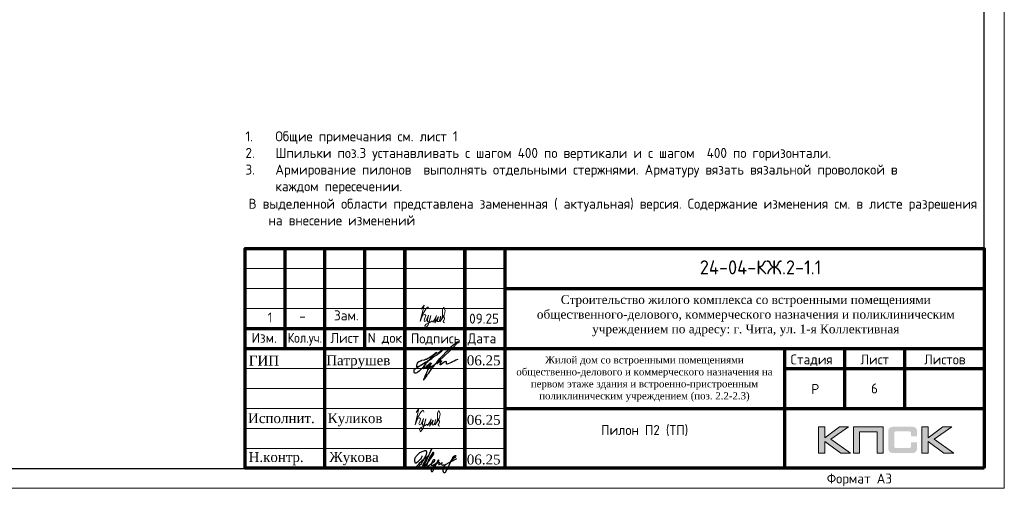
# Model space of a CAD drawing. Header units: millimetres. Extents: x 376598 to 1249954, y -318491 to -22134.
# Tile 93 of 256: x 590355 to 614996, y -317679 to -305947. Entities that reach past the tile are written whole.
import ezdxf
from ezdxf.enums import TextEntityAlignment as Align

# ---------------------------------------------------------------- set-up
doc = ezdxf.new("R2010")
doc.units = ezdxf.units.MM
for name, color, linetype in [('PDF _S_NET_PROFILE_AXIS', 7, 'Continuous'), ('PDF7_Text', 7, 'Continuous'), ('PDF8_Text', 7, 'Continuous'), ('Рамка печать', 7, 'Continuous'), ('ТОЛСТЫЕ_ОСНОВНЫЕ', 6, 'Continuous')]:
    doc.layers.add(name, color=color, linetype=linetype)
for name, color, linetype, lineweight in [('Выноски', 20, 'Continuous', 20), ('Каркасы ригель', 3, 'Continuous', 0), ('размер', 1, 'Continuous', 25), ('Рамка', 7, 'Continuous', 70), ('Текст', 7, 'Continuous', 25), ('ТОНКИЕ', 7, 'Continuous', 9)]:
    doc.layers.add(name, color=color, linetype=linetype, lineweight=lineweight)
doc.styles.add('GOST-2.304_Type-B', font='GOST_Common.ttf')
doc.styles.add('PDF Times New Roman', font='times.ttf')
doc.styles.add('style1', font='GOST_Common.ttf', dxfattribs={"height": 500})
doc.styles.add('ГОСТ', font='GOST_Common.ttf')

# ---------------------------------------------------------------- blocks, each defined once
blk = doc.blocks.new('*U56')
at = {"layer": 'ТОЛСТЫЕ_ОСНОВНЫЕ', "color": 6}
blk.add_lwpolyline([(20, 5), (415, 5), (415, 292), (20, 292)], close=True, dxfattribs=at)
at = {"layer": 'ТОНКИЕ'}
blk.add_lwpolyline([(0, 0), (420, 0), (420, 297), (0, 297)], close=True, dxfattribs=at)
at = {"layer": 'Текст', "style": 'style1'}
blk.add_text('Формат А3', height=2.5, dxfattribs=at).set_placement((375.57, 1.2))
blk = doc.blocks.new('11')
at = {"layer": 'Выноски'}
for p, q in [((47962, 66737), (47989, 66781)), ((47989, 66781), (48016, 66806)), ((48016, 66806), (48038, 66823)), ((48038, 66823), (48060, 66786)), ((48060, 66786), (48058, 66769)), ((47885, 66608), (47944, 66700)), ((47944, 66700), (47962, 66737))]:
    blk.add_line(p, q, dxfattribs=at)
blk.add_lwpolyline([(47863, 66761), (47937, 66865), (47843, 66458), (47885, 66564), (47905, 66616), (47954, 66628), (47979, 66606), (47957, 66539), (47937, 66487), (47947, 66458), (47991, 66470), (48051, 66611), (48041, 66569), (48023, 66505), (48023, 66448), (48065, 66448), (48090, 66529), (48110, 66608), (48043, 66369), (47972, 66275), (47954, 66344), (47991, 66389), (48078, 66431), (48142, 66470), (48154, 66441), (48204, 66512), (48246, 66606), (48209, 66455), (48204, 66418), (48295, 66574), (48265, 66463), (48265, 66455), (48312, 66453), (48342, 66529), (48347, 66584), (48337, 66465), (48349, 66453), (48401, 66569), (48443, 66616), (48461, 66678), (48466, 66727), (48436, 66811), (48399, 66754), (48399, 66618), (48389, 66549), (48374, 66507), (48416, 66564), (48441, 66576), (48451, 66524), (48433, 66482), (48419, 66453), (48424, 66428), (48458, 66421)], dxfattribs=at)
blk = doc.blocks.new('яяя')
at = {"lineweight": 30}
for points in [[(345424, 110432), (345425, 110410), (345424, 110397), (345417, 110379), (345406, 110350), (345390, 110319), (345357, 110275), (345310, 110221), (345265, 110176), (345198, 110110), (345161, 110077), (345133, 110066), (345116, 110066), (345102, 110075), (345090, 110091), (345082, 110115), (345074, 110146), (345066, 110182), (345064, 110206), (345067, 110234), (345077, 110278), (345095, 110320), (345114, 110361), (345134, 110395), (345159, 110428), (345195, 110469), (345228, 110506), (345284, 110560), (345331, 110595), (345379, 110625), (345435, 110648), (345486, 110670), (345532, 110686), (345573, 110696), (345605, 110698), (345621, 110695), (345635, 110687), (345648, 110671), (345656, 110649), (345659, 110625), (345659, 110583), (345656, 110553), (345647, 110523), (345635, 110489), (345387, 110033), (345349, 109985), (345311, 109948), (345247, 109889), (345209, 109858), (345192, 109844), (345180, 109837), (345157, 109833), (345150, 109835), (345140, 109842), (345135, 109856), (345138, 109881), (345148, 109892), (345183, 109930), (345267, 110024), (345343, 110105), (345455, 110213), (345617, 110343), (345775, 110456), (345811, 110526), (345838, 110607), (345890, 110740), (345902, 110771), (345698, 110295), (345672, 110226), (345626, 110132), (345572, 110032), (345518, 109953), (345481, 109918), (345497, 110001), (345567, 110147), (345655, 110301), (345760, 110442)], [(345481, 109918), (345476, 109896), (345475, 109874), (345485, 109861), (345506, 109866), (345539, 109891), (345632, 109983), (345968, 110450), (346022, 110527), (346029, 110560), (346027, 110579), (346026, 110590), (346010, 110605), (345993, 110609), (345975, 110601), (345962, 110584), (345954, 110562), (345857, 110421), (345783, 110292), (345741, 110183), (345701, 110079), (345665, 109985), (345660, 109952), (345666, 109929), (345669, 109915), (345682, 109910), (345702, 109914), (345735, 109941), (345846, 110007), (346065, 110160), (346075, 110193), (346070, 110217), (346066, 110236), (346052, 110241), (346030, 110241), (346007, 110228), (345978, 110203), (345960, 110164), (345892, 110010), (345895, 109986), (345904, 109966), (345925, 109964), (345969, 109968), (346045, 110000), (346218, 110114), (346261, 110154), (346280, 110184), (346282, 110210), (346278, 110225), (346263, 110229), (346241, 110222), (346220, 110198), (346162, 110049), (345989, 109904), (345932, 109849), (345906, 109805), (345891, 109739), (345890, 109690), (345899, 109652), (345924, 109647), (345956, 109655), (345980, 109674), (346058, 109838), (346158, 110046), (346261, 110098), (346314, 110120), (346292, 110079), (346269, 110036), (346261, 110008), (346267, 109998), (346293, 109998), (346363, 110039), (346445, 110095), (346421, 110068), (346414, 110040), (346407, 110011), (346416, 109990), (346466, 109972), (346509, 109977), (346574, 109984), (347172, 110293)], [(346586, 109971), (346543, 109917), (346509, 109873), (346489, 109825), (346475, 109767), (346472, 109710), (346478, 109675), (346485, 109641), (346501, 109621), (346517, 109602), (346542, 109589), (346568, 109592), (346605, 109620), (346680, 109731), (346736, 109842), (346865, 110115), (346962, 110290), (346969, 110318), (346979, 110360), (347013, 110403), (347056, 110434), (347091, 110450), (347109, 110450), (347121, 110434), (347115, 110405), (347072, 110355), (347012, 110307), (346924, 110222)]]:
    blk.add_lwpolyline(points, dxfattribs=at)
blk = doc.blocks.new('штамп кж1.1')
at = {"layer": 'Рамка печать', "lineweight": 20}
h = blk.add_hatch(color=0, dxfattribs=at)
h.paths.add_polyline_path([(419458, -85094), (419234, -85094), (418867, -85370), (418867, -85094), (418712, -85094), (418712, -85757), (418867, -85757), (418867, -85466), (419264, -85757), (419512, -85757), (419019, -85406)])
h.paths.add_polyline_path([(419737, -85219), (420175, -85219), (420175, -85757), (420329, -85757), (420329, -85094), (420165, -85094), (419583, -85094), (419583, -85251), (419583, -85757), (419737, -85757)])
h.paths.add_polyline_path([(421451, -85091), (421295, -85091), (421295, -85754), (421451, -85754), (421451, -85462), (421847, -85754), (422095, -85754), (421602, -85403), (422041, -85091), (421818, -85091), (421451, -85367)])
blk.add_hatch(color=204, dxfattribs=at).paths.add_polyline_path([(421166, -85165), (421164, -85157), (421161, -85151), (421158, -85145), (421154, -85139), (421151, -85134), (421147, -85129), (421143, -85124), (421139, -85120), (421133, -85117), (421128, -85113), (421122, -85109), (421115, -85107), (421108, -85104), (421100, -85101), (421093, -85099), (421075, -85096), (421056, -85093), (421035, -85092), (421012, -85091), (420617, -85091), (420594, -85092), (420573, -85093), (420553, -85096), (420536, -85099), (420528, -85102), (420521, -85104), (420514, -85107), (420508, -85110), (420502, -85113), (420496, -85117), (420491, -85120), (420486, -85124), (420482, -85129), (420478, -85134), (420474, -85139), (420471, -85145), (420468, -85151), (420466, -85158), (420463, -85165), (420461, -85172), (420457, -85188), (420455, -85206), (420453, -85226), (420453, -85248), (420453, -85596), (420453, -85618), (420455, -85638), (420457, -85656), (420461, -85673), (420463, -85680), (420466, -85687), (420468, -85694), (420471, -85700), (420474, -85705), (420478, -85711), (420482, -85716), (420486, -85720), (420491, -85725), (420496, -85728), (420502, -85731), (420508, -85735), (420514, -85738), (420521, -85740), (420528, -85743), (420536, -85745), (420553, -85749), (420573, -85751), (420594, -85753), (420617, -85754), (421012, -85754), (421035, -85753), (421056, -85752), (421075, -85749), (421092, -85746), (421100, -85743), (421108, -85741), (421115, -85738), (421122, -85735), (421128, -85732), (421133, -85728), (421139, -85725), (421143, -85720), (421147, -85716), (421151, -85711), (421154, -85706), (421158, -85700), (421161, -85694), (421164, -85688), (421166, -85680), (421169, -85673), (421172, -85656), (421175, -85639), (421176, -85618), (421177, -85596), (421177, -85487), (421022, -85487), (421022, -85576), (421022, -85582), (421021, -85588), (421020, -85594), (421019, -85599), (421017, -85604), (421015, -85608), (421012, -85612), (421008, -85616), (421005, -85619), (421001, -85622), (420996, -85624), (420991, -85626), (420987, -85627), (420981, -85628), (420974, -85628), (420968, -85629), (420649, -85629), (420644, -85628), (420639, -85628), (420635, -85626), (420631, -85624), (420627, -85621), (420624, -85618), (420620, -85615), (420617, -85611), (420615, -85607), (420613, -85603), (420611, -85598), (420609, -85593), (420607, -85584), (420607, -85574), (420607, -85256), (420607, -85250), (420607, -85245), (420609, -85240), (420610, -85235), (420611, -85231), (420613, -85228), (420616, -85225), (420619, -85221), (420622, -85218), (420626, -85216), (420630, -85214), (420634, -85212), (420639, -85211), (420643, -85210), (420649, -85210), (420654, -85210), (420968, -85210), (420974, -85210), (420981, -85210), (420986, -85212), (420991, -85213), (420996, -85215), (421000, -85217), (421004, -85220), (421008, -85223), (421011, -85227), (421014, -85231), (421017, -85235), (421019, -85240), (421020, -85245), (421021, -85250), (421022, -85257), (421022, -85263), (421022, -85336), (421177, -85336), (421177, -85248), (421176, -85226), (421175, -85206), (421172, -85188), (421168, -85172)])
at = {"layer": 'PDF _S_NET_PROFILE_AXIS', "lineweight": 30, "elevation": 0}
blk.add_lwpolyline([(409123, -83320), (409140, -83299), (409161, -83282), (409174, -83265), (409208, -83231), (409216, -83227), (409221, -83219), (409229, -83214), (409238, -83206), (409259, -83189), (409276, -83176), (409288, -83172), (409297, -83172), (409297, -83176), (409293, -83185), (409280, -83198), (409191, -83274), (409174, -83282), (409157, -83299), (409106, -83329), (409085, -83341), (409060, -83358), (409055, -83363), (409051, -83363), (409060, -83358), (409072, -83350), (409077, -83350), (409081, -83346), (409077, -83350), (409072, -83354), (409064, -83358), (409047, -83371), (409030, -83380), (409013, -83397), (408971, -83426), (408933, -83460), (408890, -83502), (408878, -83515), (408873, -83524), (408865, -83528), (408857, -83540), (408840, -83562), (408827, -83583), (408818, -83600), (408797, -83625), (408772, -83646), (408717, -83701), (408683, -83727), (408666, -83735), (408653, -83744), (408628, -83752), (408603, -83752), (408594, -83744), (408590, -83731), (408586, -83706), (408586, -83680), (408590, -83667), (408598, -83655), (408611, -83642), (408636, -83629), (408645, -83621), (408662, -83612), (408683, -83600), (408696, -83595), (408708, -83583), (408725, -83574), (408742, -83562), (408785, -83536), (408831, -83507), (408873, -83481), (408912, -83456), (408928, -83443), (408941, -83435), (408954, -83430), (408962, -83422), (408962, -83426), (408954, -83430), (408950, -83435), (408937, -83443), (408920, -83456), (408882, -83477), (408797, -83532), (408755, -83557), (408721, -83574), (408708, -83583), (408696, -83587), (408687, -83591), (408679, -83591), (408666, -83595), (408658, -83591), (408653, -83587), (408653, -83570), (408658, -83557), (408658, -83545), (408662, -83528), (408674, -83502), (408691, -83477), (408700, -83468), (408704, -83460), (408717, -83456), (408751, -83439), (408763, -83439), (408772, -83435), (408785, -83430), (408848, -83418), (408873, -83405), (408895, -83397), (408933, -83380), (408954, -83371), (408975, -83358), (408992, -83346), (409005, -83333), (409039, -83308), (409064, -83295), (409077, -83286), (409094, -83274), (409127, -83244), (409144, -83231), (409153, -83223), (409157, -83223), (409149, -83240), (409123, -83265), (409111, -83274), (409077, -83299), (409064, -83308), (409051, -83320), (409026, -83350), (409013, -83363), (409009, -83371), (408992, -83392), (408979, -83401), (408967, -83418), (408962, -83422), (408962, -83426), (408958, -83430), (408950, -83435), (408937, -83447), (408916, -83473), (408903, -83485), (408890, -83502), (408882, -83515), (408873, -83524), (408869, -83528), (408873, -83524), (408878, -83524), (408873, -83528), (408865, -83549), (408857, -83553), (408852, -83562), (408848, -83566), (408823, -83617), (408823, -83629), (408818, -83638), (408823, -83642), (408827, -83642), (408840, -83629), (408852, -83621), (408907, -83566), (408941, -83540), (408954, -83528), (408967, -83524), (408971, -83515), (408984, -83502), (408988, -83494), (408996, -83494), (408996, -83498), (408979, -83515), (408962, -83536), (408937, -83557), (408924, -83566), (408912, -83579), (408907, -83579), (408899, -83583), (408895, -83591), (408895, -83612), (408899, -83617), (408907, -83617), (408920, -83608), (408937, -83591), (408945, -83579), (408954, -83570), (408979, -83540), (408996, -83524), (409005, -83511), (409017, -83507), (409022, -83502), (409026, -83502), (409013, -83515), (409005, -83528), (408992, -83536), (408971, -83562), (408954, -83583), (408945, -83591), (408941, -83600), (408937, -83612), (408937, -83625), (408941, -83629), (408954, -83634), (408958, -83629), (408967, -83612), (408979, -83600), (409000, -83583), (409009, -83574), (409022, -83574), (409026, -83583), (409026, -83608), (409030, -83608), (409039, -83604), (409051, -83595), (409077, -83570), (409085, -83557), (409089, -83553), (409089, -83549), (409085, -83549), (409081, -83553), (409072, -83557), (409047, -83574), (409017, -83595), (408979, -83621), (408971, -83625), (408958, -83629), (408950, -83638), (408933, -83663), (408924, -83684), (408903, -83722), (408886, -83765), (408865, -83811), (408848, -83862), (408840, -83883), (408827, -83909), (408827, -83921), (408831, -83921), (408835, -83917), (408840, -83909), (408848, -83896), (408852, -83888), (408861, -83875), (408886, -83841), (408903, -83816), (408924, -83782), (408954, -83748), (408984, -83706), (409043, -83625), (409077, -83583), (409106, -83545), (409132, -83511), (409157, -83481), (409174, -83456), (409195, -83430), (409229, -83388), (409263, -83350), (409305, -83308), (409394, -83214), (409441, -83172), (409479, -83130), (409517, -83092), (409551, -83062), (409580, -83037), (409606, -83016), (409627, -82999), (409644, -82986), (409657, -82977), (409665, -82969), (409674, -82969), (409674, -82965), (409682, -82960), (409682, -82982), (409674, -82994), (409665, -83003), (409661, -83011), (409563, -83109), (409538, -83138), (409504, -83168), (409318, -83354), (409242, -83422), (409187, -83477), (409178, -83490), (409170, -83498), (409161, -83502), (409157, -83507), (409157, -83511), (409161, -83511), (409170, -83507), (409182, -83494), (409212, -83477), (409225, -83464), (409238, -83460), (409246, -83452), (409263, -83443), (409276, -83443), (409276, -83452), (409267, -83468), (409259, -83481), (409242, -83502), (409238, -83515), (409233, -83524), (409229, -83528), (409229, -83532), (409238, -83540), (409242, -83536), (409246, -83536), (409254, -83532), (409267, -83524), (409318, -83485), (409356, -83460), (409381, -83452), (409386, -83452), (409390, -83456), (409390, -83494), (409394, -83507), (409398, -83515), (409407, -83519), (409415, -83515), (409424, -83515), (409449, -83507), (409492, -83490), (409521, -83477), (409551, -83460), (409593, -83443), (409635, -83422), (409690, -83397)], dxfattribs=at)
at = {"layer": 'Рамка', "color": 7}
for p, q in [((405358, -83134), (405358, -80634)), ((407358, -83134), (407358, -80634)), ((410858, -81634), (422858, -81634)), ((404358, -82634), (410858, -82634)), ((404358, -83134), (422858, -83134)), ((419358, -83134), (419358, -84634)), ((420858, -83134), (420858, -84634)), ((417858, -83634), (422858, -83634)), ((417858, -83634), (422858, -83634)), ((410858, -84634), (422858, -84634))]:
    blk.add_line(p, q, dxfattribs=at)
at = {"layer": 'Рамка'}
for p, q in [((406358, -86134), (406358, -80634)), ((408358, -86134), (408358, -80634)), ((408358, -80634), (408358, -86134)), ((409858, -80634), (409858, -86134)), ((409858, -86134), (409858, -80634)), ((410858, -80634), (410858, -86134)), ((417858, -83134), (417858, -86134))]:
    blk.add_line(p, q, dxfattribs=at)
at = {"layer": 'Рамка', "color": 7, "lineweight": 15}
for p, q in [((404358, -81134), (410858, -81134)), ((404358, -81634), (410858, -81634)), ((404358, -82134), (410858, -82134)), ((404358, -83634), (410858, -83634)), ((404358, -84134), (410858, -84134)), ((404358, -84634), (410858, -84634)), ((404358, -85134), (410858, -85134)), ((404358, -85634), (410858, -85634))]:
    blk.add_line(p, q, dxfattribs=at)
at = {"layer": 'Рамка'}
blk.add_lwpolyline([(422858, -86134), (404358, -86134), (404358, -80634), (422858, -80634)], close=True, dxfattribs=at)
at = {"layer": 'Рамка печать', "color": 0, "lineweight": 20}
for points in [[(418712, -85757), (418712, -85094), (418867, -85094), (418867, -85370), (419234, -85094), (419458, -85094), (419019, -85406), (419512, -85757), (419264, -85757), (418867, -85466), (418867, -85757), (418712, -85757)], [(419737, -85757), (419737, -85219), (420175, -85219), (420175, -85757), (420329, -85757), (420329, -85094), (420165, -85094), (419583, -85094), (419583, -85251), (419583, -85757), (419737, -85757)], [(421295, -85754), (421295, -85091), (421451, -85091), (421451, -85367), (421818, -85091), (422041, -85091), (421602, -85403), (422095, -85754), (421847, -85754), (421451, -85462), (421451, -85754), (421295, -85754)]]:
    blk.add_lwpolyline(points, close=True, dxfattribs=at)
at = {"color": 2, "lineweight": 60, "xscale": 0.5, "yscale": 0.5, "zscale": 0.5}
blk.add_blockref('яяя', (236070, -141038), dxfattribs=at)
at = {"layer": 'Выноски', "color": 0}
blk.add_blockref('11', (360773, -151499), dxfattribs=at)
at = {"layer": 'PDF7_Text', "char_height": 248, "attachment_point": 7, "style": 'PDF Times New Roman'}
for s, insert in [('06.25', (409908, -83561)), ('Патрушев', (406387, -83634)), ('06.25', (409908, -85050)), ('Жукова', (406466, -86056)), ('06.25', (409908, -86042))]:
    blk.add_mtext(s, dxfattribs=dict(at, insert=insert))
at = {"layer": 'PDF7_Text', "insert": (410912, -84467), "char_height": 180, "width": 6881.02, "attachment_point": 7, "style": 'PDF Times New Roman'}
blk.add_mtext('\\pxqc;Жилой дом со встроенными помещениями общественно-делового и коммерческого назначения на первом этаже здания и встроенно-пристроенным поликлиническим учреждением (поз. 2.2-2.3)', dxfattribs=at)
at = {"layer": 'PDF7_Text', "insert": (406426, -85084), "char_height": 247.95, "attachment_point": 7, "style": 'PDF Times New Roman'}
blk.add_mtext_dynamic_manual_height_columns('{\\C256;Куликов}', width=2000, gutter_width=1250, heights=[0], dxfattribs=at)
at = {"layer": 'PDF8_Text', "char_height": 248, "attachment_point": 7, "style": 'PDF Times New Roman'}
for s, insert in [('ГИП', (404451, -83561)), ('Исполнит.', (404432, -85007)), ('Н.контр.', (404445, -86056))]:
    blk.add_mtext(s, dxfattribs=dict(at, insert=insert))
at = {"layer": 'Текст', "color": 7, "style": 'ГОСТ'}
blk.add_text('24-04-КЖ.2-1.1', height=350, dxfattribs=at).set_placement((417259, -81103), align=Align.MIDDLE_CENTER)
for s, p in [('Изм.', (404522, -82993)), ('Лист', (406493, -82996)), ('N док.', (407423, -82993)), ('Подпись', (408507, -83008)), ('Дата', (409929, -83008)), ('Стадия', (418009, -83534)), ('Лист', (419758, -83534)), ('Листов', (421350, -83534)), ('Р', (418530, -84272))]:
    blk.add_text(s, height=250, dxfattribs=at).set_placement(p)
at = {"layer": 'Текст', "color": 7, "style": 'ГОСТ', "width": 0.9}
blk.add_text('Кол.уч.', height=250, dxfattribs=at).set_placement((405423, -82992))
at = {"layer": 'Текст', "color": 7, "insert": (411117, -81801), "char_height": 220, "attachment_point": 1, "style": 'ГОСТ'}
blk.add_mtext_dynamic_manual_height_columns('\\pxqc;{\\fTimes New Roman|b0|i0|c204|p18;\\C256;Строительство жилого комплекса со встроенными помещениями общественного-делового, коммерческого назначения и поликлиническим учреждением по адресу: г. Чита, ул. 1-я Коллективная}', width=11543.07, gutter_width=12.5, heights=[0], dxfattribs=at)
blk = doc.blocks.new('*T577')
at = {"layer": 'Каркасы ригель', "color": 0, "linetype": 'ByBlock', "lineweight": -2, "transparency": 16777216}
for p, q in [((0, 0), (1500, 0)), ((0, -1000), (1500, -1000))]:
    blk.add_line(p, q, dxfattribs=at)
at = {"layer": 'Каркасы ригель', "color": 0, "linetype": 'ByBlock', "lineweight": 50, "transparency": 16777216}
for p, q in [((0, 0), (0, -1000)), ((1500, 0), (1500, -1000))]:
    blk.add_line(p, q, dxfattribs=at)
at = {"layer": 'Каркасы ригель', "color": 0, "linetype": 'Continuous', "lineweight": 0, "transparency": 16777216, "insert": (750, -500), "char_height": 250, "width": 1000, "attachment_point": 5, "style": 'ГОСТ'}
blk.add_mtext('6', dxfattribs=at)

msp = doc.modelspace()

# ---------------------------------------------------------------- block references
at = {"xscale": 100, "yscale": 100, "zscale": 100}
msp.add_blockref('*U56', (572995.7, -317678.9), dxfattribs=at)
msp.add_blockref('*T577', (610995.7, -314678.9))
at = {"layer": 'Выноски'}
msp.add_blockref('11', (552536.9, -379956.9), dxfattribs=at)
at = {"layer": 'размер'}
msp.add_blockref('штамп кж1.1', (191637.4, -231044.7), dxfattribs=at)

# ---------------------------------------------------------------- texts
at = {"ltscale": 100, "insert": (596004.1, -308742), "char_height": 250, "width": 17398.124, "attachment_point": 1, "style": 'GOST-2.304_Type-B'}
msp.add_mtext('\\pxi-3,l3,t3,20;1.^IОбщие примечания см. лист 1\\P2.^IШпильки поз.3 устанавливать с шагом 400 по вертикали и с шагом  400 по горизонтали.\\P3.^IАрмирование пилонов  выполнять отдельными стержнями. Арматуру вязать вязальной проволокой в каждом пересечении.', dxfattribs=at)
at = {"layer": 'Выноски', "color": 240, "true_color": 0xed1f24, "insert": (596082.9, -310430.6, -3100), "char_height": 250, "width": 18219.66, "attachment_point": 1, "style": 'ГОСТ'}
msp.add_mtext('\\pxi-2,l2,sm1;В выделенной области представлена замененная ( актуальная) версия. Содержание изменения см. в листе разрешения на внесение изменений', dxfattribs=at)
at = {"layer": 'Текст', "color": 7, "style": 'GOST-2.304_Type-B'}
for s, p in [('-', (597352.9, -313493)), ('Зам.', (598221.8, -313476.5)), ('09.25', (601602.9, -313556.3))]:
    msp.add_text(s, height=250, dxfattribs=at).set_placement(p)
at = {"layer": 'Текст', "color": 7, "char_height": 250, "attachment_point": 1, "style": 'ГОСТ'}
for s, insert in [('\\pxsm1,qc;\\P\\ps*,q*;1', (596562.9, -312861.4)), ('\\pxqc;{\\C256;\\PПилон П2 (ТП)\\P }', (602495.7, -315678.9))]:
    msp.add_mtext_dynamic_manual_height_columns(s, width=7000, gutter_width=12.5, heights=[1500], dxfattribs=dict(at, insert=insert))

doc.saveas('drawing.dxf')
